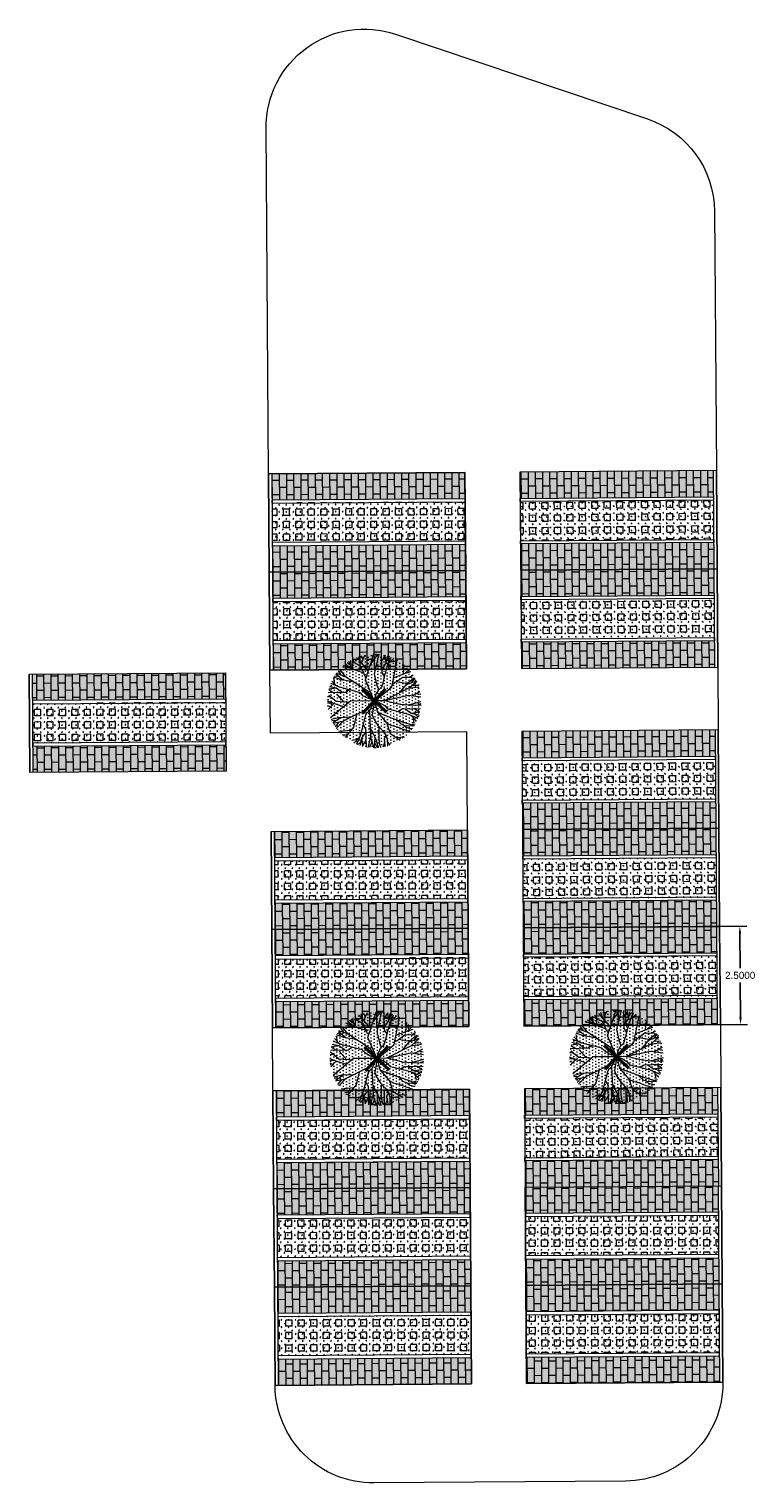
# Model space of a CAD drawing. Extents: x 6601440 to 6601733, y 5738487 to 5738717.
# Tile 120 of 129: x 6601652 to 6601671, y 5738593 to 5738630. Entities that reach past the tile are written whole.
import ezdxf
from ezdxf.lldxf.tags import DXFTag

# ---------------------------------------------------------------- set-up
doc = ezdxf.new("R2010")
doc.units = 0
doc.header["$PDSIZE"] = 0.75
doc.layers.get('0').update_dxf_attribs({"linetype": 'CONTINUOUS'})
doc.layers.get('Defpoints').update_dxf_attribs({"linetype": 'CONTINUOUS'})
for name, color, linetype, lineweight in [('0_ZT_KRAWĘŻNIK_drogowy', 11, 'CONTINUOUS', 15), ('0_ZT_KRAWĘŻNIK_obrzeże', 42, 'CONTINUOUS', 5), ('0_ZT_MP', 7, 'CONTINUOUS', 5), ('0_ZT_POSADZKA geokrata', 7, 'CONTINUOUS', 0), ('0_ZT_ZIELEŃ drzewa', 7, 'CONTINUOUS', 30)]:
    doc.layers.add(name, color=color, linetype=linetype, lineweight=lineweight)
doc.layers.add('0_ZT_MP kostka', color=7, linetype='CONTINUOUS', lineweight=5, true_color=0xadadad)
doc.layers.add('0_ZT_MP szary', color=7, linetype='CONTINUOUS', lineweight=5, true_color=0x636466, transparency=0.75)
doc.layers.add('0_ZT_MP zieleń', color=7, linetype='CONTINUOUS', lineweight=5, true_color=0x1b6b00, transparency=0.6)
doc.styles.add('APLUS', font='arial.ttf', dxfattribs={"width": 0.6})
doc.styles.get("Standard").update_dxf_attribs({"font": 'arial.ttf'})
tags = doc.linetypes.add('DASH', pattern=[15, 10, -5]).pattern_tags.tags
tags[6:7] = [DXFTag(74, 4), DXFTag(75, 0), DXFTag(340, '0'), DXFTag(46, 0.0), DXFTag(50, 0.0), DXFTag(44, 0.0), DXFTag(45, 0.0)]
tags[4:5] = [DXFTag(74, 4), DXFTag(75, 0), DXFTag(340, '0'), DXFTag(46, 0.0), DXFTag(50, 0.0), DXFTag(44, 0.0), DXFTag(45, 0.0)]
doc.dimstyles.get("Standard").update_dxf_attribs({"dimtxt": 0.18, "dimasz": 0.18, "dimexe": 0.18, "dimexo": 0.0625, "dimgap": 0.09, "dimtad": 0, "dimtih": 1, "dimtoh": 1, "dimdec": 4, "dimzin": 0, "dimdsep": 46, "dimtxsty": 'Standard', "dimcen": 0.09, "dimadec": 0, "dimazin": 0, "dimtfac": 1, "dimtdec": 4, "dimtofl": 0, "dimtmove": 0, "dimatfit": 3, "dimfxl": 1, "dimtolj": 1, "dimtzin": 0, "dimarcsym": 0})
pattern_1 = [(0, (6600242.874406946, 5738475.174311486), (0, 0.18288), []), (90, (6600242.874406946, 5738475.174311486), (-0.18288, 0.18288), [0.18288, -0.18288])]
pattern_2 = [(180, (-6600242.874406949, -5738475.174311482), (-1.036113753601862e-16, -0.18288), []), (270, (-6600242.874406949, -5738475.174311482), (0.1828799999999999, -0.1828800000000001), [0.18288, -0.18288])]

# ---------------------------------------------------------------- blocks, each defined once
blk = doc.blocks.new('A$C4e215f69')
at = {"layer": '0_ZT_MP kostka', "transparency": 33554687}
h = blk.add_hatch(dxfattribs=at)
h.set_pattern_fill('AR-B816', color=256, scale=0.0009, style=0)
h.set_pattern_definition(pattern_1)
h.paths.add_polyline_path([(-9.313225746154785e-10, 4.920000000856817), (0.6699999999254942, 4.920000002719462), (0.6699999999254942, 1.862645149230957e-09), (-1.862645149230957e-09, 0)])
h = blk.add_hatch(dxfattribs=at)
h.set_pattern_fill('AR-B816', color=256, scale=0.0009, style=0)
h.set_pattern_definition(pattern_1)
h.paths.add_polyline_path([(1.830000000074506, 4.920000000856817), (2.500000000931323, 4.920000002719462), (2.500000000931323, 1.862645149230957e-09), (1.829999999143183, 0)])
at = {"layer": '0_ZT_MP szary'}
for points in [[(0, 4.920000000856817), (0.6700000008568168, 4.920000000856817), (0.6699999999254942, 9.313225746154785e-10), (0, 0)], [(1.830000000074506, 4.920000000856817), (2.500000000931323, 4.920000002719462), (2.500000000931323, 1.862645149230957e-09), (1.829999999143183, 0)]]:
    blk.add_hatch(color=256, dxfattribs=at).paths.add_polyline_path(points)
at = {"layer": '0_ZT_MP zieleń', "transparency": 33554687}
h = blk.add_hatch(dxfattribs=at)
h.set_pattern_fill('GRASS', color=256, scale=0.005000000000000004, style=0)
h.set_pattern_definition([(90, (-6599964.761637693, -5738418.073498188), (-0.08980256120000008, 0.08980256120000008), [0.02381250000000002, -0.1557926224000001]), (45, (-6599964.761637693, -5738418.073498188), (-0.08980256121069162, 0.08980256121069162), [0.02381250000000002, -0.1031875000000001]), (135, (-6599964.761637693, -5738418.073498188), (-0.08980256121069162, -0.08980256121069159), [0.02381250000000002, -0.1031875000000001])])
h.paths.add_polyline_path([(1.75, 4.920000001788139), (0.7500000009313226, 4.920000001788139), (0.7500000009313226, 9.313225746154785e-10), (1.749999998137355, 9.313225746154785e-10)])
at = {"layer": '0_ZT_POSADZKA geokrata', "transparency": 33554687}
h = blk.add_hatch(dxfattribs=at)
h.set_pattern_fill('SQUARE', color=256, scale=0.05000000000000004, angle=359.766, style=0)
h.set_pattern_definition([(359.766, (-6599964.761637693, -5738418.073498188), (0.0006483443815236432, 0.158748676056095), [0.1587500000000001, -0.1587500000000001]), (89.76599999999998, (-6599964.761637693, -5738418.073498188), (-0.158748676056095, 0.000648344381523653), [0.1587500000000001, -0.1587500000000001])])
h.paths.add_polyline_path([(0.7500000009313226, 9.313225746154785e-10), (1.749999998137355, 9.313225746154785e-10), (1.75, 4.920000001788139), (0.7500000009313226, 4.920000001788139)])
at = {"linetype": 'DASH', "lineweight": 0, "ltscale": 0.03}
blk.add_lwpolyline([(2.500000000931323, 1.862645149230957e-09), (0, 0), (0, 5.000000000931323), (2.5, 5.000000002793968)], close=True, dxfattribs=at)
at = {"layer": '0_ZT_KRAWĘŻNIK_obrzeże', "transparency": 33554687}
for points in [[(2.5, 5.000000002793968), (0, 5.000000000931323)], [(2.500000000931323, 4.920000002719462), (0, 4.920000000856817)], [(0.6700000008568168, 4.920000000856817), (0.6699999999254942, 9.313225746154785e-10), (0.7500000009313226, 9.313225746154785e-10), (0.7500000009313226, 4.920000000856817), (0.6700000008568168, 4.920000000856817)], [(1.75, 4.920000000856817), (1.749999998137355, 9.313225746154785e-10), (1.829999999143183, 0), (1.830000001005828, 4.920000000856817), (1.75, 4.920000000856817)]]:
    blk.add_lwpolyline(points, dxfattribs=at)
blk = doc.blocks.new('A$C528fa404')
at = {"layer": '0_ZT_ZIELEŃ drzewa', "lineweight": 13, "true_color": 0x33cc00}
h = blk.add_hatch(dxfattribs=at)
h.set_pattern_fill('DOTS', color=82, scale=0.05, style=0)
h.set_pattern_definition([(0, (-6600136.145788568, -5737018.891151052), (0.0396875, 0.079375), [0, -0.079375])])
edge = h.paths.add_edge_path()
edge.add_ellipse((-9.126961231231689e-07, 3.096833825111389e-05), major_axis=(0.04694413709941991, -1.193142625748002), ratio=0.9999999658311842, start_angle=269.4341608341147, end_angle=629.4341608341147)
at = {"lineweight": 0}
for p, q in [((0.003749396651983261, 0.5933072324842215), (-0.4234093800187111, 1.116506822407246)), ((-0.05930761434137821, 1.032563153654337), (-0.2058853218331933, 1.176213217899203)), ((-0.1403768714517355, 1.112011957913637), (-0.1156187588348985, 1.188486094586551)), ((-0.05930761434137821, 1.032563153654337), (0.002724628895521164, 1.194093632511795)), ((-0.04585797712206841, 1.081033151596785), (-0.05113548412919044, 1.193001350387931)), ((-0.008872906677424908, 0.9666525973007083), (0.1507753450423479, 1.15271838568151)), ((0.1044388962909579, 1.098711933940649), (0.1116709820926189, 1.188863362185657)), ((0.221366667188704, 0.7309480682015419), (0.2146111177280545, 1.174652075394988)), ((0.2986703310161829, 1.156140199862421), (0.2168227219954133, 1.029345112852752)), ((0.3291432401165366, 0.9640764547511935), (0.3063084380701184, 1.154139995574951)), ((0.3291432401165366, 0.9640764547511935), (0.3683608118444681, 1.135857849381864)), ((-0.6666625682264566, 0.5296848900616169), (-0.9278048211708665, 0.7516777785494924)), ((-0.8533596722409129, 0.6883928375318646), (-0.8639086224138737, 0.8243224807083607)), ((-0.762906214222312, 0.8288477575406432), (-0.8184704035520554, 0.8694564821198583)), ((-0.74556131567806, 0.5967542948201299), (-0.7692197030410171, 0.9133192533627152)), ((-0.512301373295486, 0.7976163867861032), (-0.6899540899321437, 0.9745860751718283)), ((-0.5411093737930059, 0.9142774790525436), (-0.6497840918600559, 1.001816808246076)), ((-0.5204209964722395, 0.8173257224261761), (-0.5699222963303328, 1.049308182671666)), ((-0.4173645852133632, 0.849719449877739), (-0.5525133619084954, 1.058578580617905)), ((-0.2139198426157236, 0.1906009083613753), (-0.512301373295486, 0.7976163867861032)), ((-0.4907995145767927, 0.9632059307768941), (-0.4974446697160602, 1.085545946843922)), ((-0.4193743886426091, 0.9022058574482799), (-0.4676668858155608, 1.100873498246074)), ((-0.4071861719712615, 0.5837737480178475), (-0.4193743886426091, 0.9022058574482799)), ((-0.1463039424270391, 0.7770976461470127), (-0.05930761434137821, 1.032563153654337)), ((-0.02455045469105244, 0.75329321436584), (-0.008872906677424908, 0.9666525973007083)), ((-0.01768189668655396, 0.7070354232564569), (-0.02455045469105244, 0.75329321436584)), ((-0.02353800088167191, 0.7670731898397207), (0.1913550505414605, 0.9543705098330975)), ((0.2216020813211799, 0.3747100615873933), (0.3548886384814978, 0.8823984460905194)), ((0.2238037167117, 0.8128113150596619), (0.3291432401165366, 0.9640764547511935)), ((0.3548886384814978, 0.8823984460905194), (0.4502817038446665, 1.105941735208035)), ((0.3835026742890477, 0.9494539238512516), (0.515050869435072, 1.077302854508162)), ((0.4364984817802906, 1.000960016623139), (0.5750692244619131, 1.024632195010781)), ((0.4907986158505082, 0.5257119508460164), (0.5421973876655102, 0.8402055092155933)), ((0.5337242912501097, 0.7883671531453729), (0.6899573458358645, 0.9745824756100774)), ((0.5421973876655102, 0.8402055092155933), (0.6122842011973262, 1.025165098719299)), ((0.6206059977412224, 0.8919229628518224), (0.6413516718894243, 1.007234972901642)), ((0.6215053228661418, 0.7249461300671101), (0.8136393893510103, 0.8739774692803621)), ((0.6319930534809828, 0.7435026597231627), (0.7077242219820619, 0.961757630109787)), ((0.6644899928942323, 0.8371593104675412), (0.7769295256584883, 0.9067680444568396)), ((0.7088795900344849, 0.2593313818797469), (0.9022113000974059, 0.7822113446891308)), ((-0.9444847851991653, 0.3335660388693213), (-1.133123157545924, 0.3766301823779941)), ((-1.043635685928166, 0.3562013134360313), (-1.113436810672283, 0.4313701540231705)), ((-0.8628092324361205, 0.3593113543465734), (-1.101440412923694, 0.4611426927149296)), ((-0.9298622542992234, 0.3879254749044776), (-1.069313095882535, 0.5314107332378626)), ((-0.981368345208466, 0.4409212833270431), (-1.005040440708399, 0.5794895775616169)), ((-0.3433605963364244, 0.4539299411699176), (-0.6666625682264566, 0.5296848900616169)), ((-0.04360816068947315, 0.6513110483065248), (-0.01768189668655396, 0.7070354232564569)), ((-0.001445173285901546, 0.005648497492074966), (0.003749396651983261, 0.5933072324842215)), ((0.2004095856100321, 0.3441909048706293), (0.2216020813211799, 0.3747100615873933)), ((0.2212150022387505, 0.7295572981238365), (0.221366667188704, 0.7309480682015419)), ((0.2837677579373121, 0.6241197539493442), (0.2212150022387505, 0.7295572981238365)), ((0.2504801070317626, 0.1594029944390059), (0.6215053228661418, 0.7249461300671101)), ((0.806790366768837, 0.524135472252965), (0.8950058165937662, 0.5831589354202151)), ((0.8300700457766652, 0.5870982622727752), (0.9436375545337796, 0.7316999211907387)), ((0.8902689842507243, 0.343860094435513), (1.007578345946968, 0.5591403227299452)), ((0.8950058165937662, 0.5831589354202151), (0.9768919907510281, 0.6866700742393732)), ((0.8950058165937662, 0.5831589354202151), (1.006170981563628, 0.6430015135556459)), ((0.8959692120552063, 0.5843758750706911), (1.036512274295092, 0.5928491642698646)), ((0.969787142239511, 0.3200948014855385), (1.108446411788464, 0.4440326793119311)), ((0.9735291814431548, 0.4966561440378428), (1.064986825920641, 0.5400255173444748)), ((1.010332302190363, 0.3498673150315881), (1.129059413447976, 0.3886384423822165)), ((-0.9223966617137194, -0.008809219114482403), (-1.194004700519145, 0.01219382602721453)), ((-0.9430721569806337, 0.09722066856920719), (-1.193841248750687, 0.02323079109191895)), ((-1.057167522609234, 0.001612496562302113), (-1.19242599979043, -0.06254214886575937)), ((-1.038154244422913, 0.06916670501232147), (-1.186834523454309, 0.1312520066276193)), ((-0.9218762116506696, 0.09948485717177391), (-1.180905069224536, 0.1768312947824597)), ((-0.7113588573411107, 0.2257893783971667), (-1.173864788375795, 0.2187467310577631)), ((-0.9444847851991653, 0.3335660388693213), (-1.15354841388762, 0.3084481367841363)), ((-1.146211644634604, 0.3093291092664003), (-1.00975589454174, 0.2212454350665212)), ((-0.6837898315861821, 0.1090787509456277), (-0.9694869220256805, -0.03207543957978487)), ((-0.7932195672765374, 0.2282240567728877), (-0.9444847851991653, 0.3335660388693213)), ((-0.2460395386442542, 0.1267181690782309), (-0.9218762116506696, 0.09948485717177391)), ((-0.3551207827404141, 0.2260223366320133), (-0.8628092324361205, 0.3593113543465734)), ((-0.7099680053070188, 0.2256352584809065), (-0.7113588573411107, 0.2257893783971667)), ((-0.6045280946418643, 0.2881905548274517), (-0.7099680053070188, 0.2256352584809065)), ((-0.4689946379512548, 0.009991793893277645), (-0.6244667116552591, -0.08929456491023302)), ((-0.3509669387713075, 0.05473411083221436), (-0.4689946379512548, 0.009991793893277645)), ((-0.3245992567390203, 0.2048323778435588), (-0.3551207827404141, 0.2260223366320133)), ((-0.001312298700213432, -0.007567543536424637), (-0.3509669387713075, 0.05473411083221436)), ((-0.2707442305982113, 0.139772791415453), (-0.3245992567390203, 0.2048323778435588)), ((-0.1549685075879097, 0.07447431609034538), (-0.2707442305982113, 0.139772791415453)), ((0.0006190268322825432, 0.005797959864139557), (-0.2139198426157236, 0.1906009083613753)), ((-0.02230511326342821, 0.006650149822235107), (-0.1549685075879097, 0.07447431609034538)), ((-0.03232137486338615, -0.01363217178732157), (-0.004889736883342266, 0.003152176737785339)), ((-0.02230511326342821, 0.006650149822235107), (-0.005561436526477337, 0.00168115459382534)), ((-0.01238523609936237, 0.002838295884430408), (0.3572198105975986, -0.4457913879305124)), ((-0.0005545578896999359, 0.005804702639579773), (0.2504801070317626, 0.1594029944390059)), ((0.005354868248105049, 0.002257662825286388), (0.5367393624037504, 0.2231837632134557)), ((0.008918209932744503, -0.005347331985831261), (0.07005161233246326, 0.1745576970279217)), ((0.07005161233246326, 0.1745576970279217), (0.1353524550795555, 0.2903359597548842)), ((0.1353524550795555, 0.2903359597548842), (0.2004095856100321, 0.3441909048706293)), ((0.5367393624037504, 0.2231837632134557), (1.198342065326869, 0.002508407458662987)), ((0.6077743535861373, 0.1994909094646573), (0.6506724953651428, 0.243501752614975)), ((0.6506724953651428, 0.243501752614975), (0.6963571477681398, 0.2534954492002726)), ((0.6963571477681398, 0.2534954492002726), (0.8902689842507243, 0.343860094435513)), ((0.761814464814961, 0.1481100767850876), (0.969787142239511, 0.3200948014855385)), ((0.9381297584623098, 0.08929897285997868), (1.192511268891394, -0.1084182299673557)), ((0.969787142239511, 0.3200948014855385), (1.17239208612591, 0.2264987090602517)), ((1.072831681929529, 0.2724914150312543), (1.147002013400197, 0.3319605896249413)), ((1.149788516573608, 0.01870184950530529), (1.195937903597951, -0.06624450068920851)), ((-0.9694869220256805, -0.03207543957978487), (-1.190622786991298, -0.09059207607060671)), ((-1.119965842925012, -0.1267721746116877), (-1.18341444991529, -0.1591085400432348)), ((-1.055122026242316, -0.2540508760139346), (-1.176127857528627, -0.206168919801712)), ((-1.055122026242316, -0.2540508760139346), (-1.162720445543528, -0.2717709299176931)), ((-0.9785454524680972, -0.3216095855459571), (-1.14843310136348, -0.3269193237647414)), ((-1.053035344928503, -0.3246777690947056), (-1.128859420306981, -0.3891623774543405)), ((-0.9582247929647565, -0.107018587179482), (-1.119965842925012, -0.1267721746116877)), ((-0.9730173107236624, -0.2414935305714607), (-1.055122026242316, -0.2540508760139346)), ((-0.8698292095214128, -0.2889839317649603), (-0.9785454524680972, -0.3216095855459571)), ((-0.8698292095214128, -0.2889839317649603), (-0.9730173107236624, -0.2414935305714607)), ((-0.7599327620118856, -0.1091219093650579), (-0.9582247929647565, -0.107018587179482)), ((-0.7556043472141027, -0.2062766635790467), (-0.8698292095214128, -0.2889839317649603)), ((-0.5670892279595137, -0.3143087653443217), (-0.8325674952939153, -0.3982106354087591)), ((-0.6487872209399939, -0.1109898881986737), (-0.7599327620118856, -0.1091219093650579)), ((-0.6244667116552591, -0.08929456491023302), (-0.7556043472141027, -0.2062766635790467)), ((-0.5670892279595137, -0.3143087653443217), (-0.6198309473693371, -0.4183266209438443)), ((-0.2880243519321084, -0.07702898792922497), (-0.5670892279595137, -0.3143087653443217)), ((-0.2880243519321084, -0.07702898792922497), (-0.4284880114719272, -0.4281128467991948)), ((-0.206433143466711, -0.3506980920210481), (-0.3397197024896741, -0.8583864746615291)), ((-0.03232137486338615, -0.01363217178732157), (-0.2880243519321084, -0.07702898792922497)), ((-0.1852407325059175, -0.3201764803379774), (-0.206433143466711, -0.3506980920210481)), ((-0.1201835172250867, -0.2663239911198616), (-0.1852407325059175, -0.3201764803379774)), ((-0.05488267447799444, -0.1505457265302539), (-0.1201835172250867, -0.2663239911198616)), ((0.01261859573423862, -0.2646640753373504), (-0.08509253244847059, -0.6512695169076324)), ((0.008918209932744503, -0.005347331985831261), (-0.05488267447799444, -0.1505457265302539)), ((-0.03246218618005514, -0.01346499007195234), (-0.005356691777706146, -0.002195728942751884)), ((-0.001562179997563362, -0.007588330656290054), (-0.001544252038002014, -0.005560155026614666)), ((0.005559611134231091, -0.001619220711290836), (0.1701349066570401, -0.0504599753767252)), ((0.007905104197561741, -0.004959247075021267), (0.01261859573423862, -0.2646640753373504)), ((0.01261859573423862, -0.2646640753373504), (0.1374390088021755, -0.868169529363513)), ((0.01261859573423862, -0.2646640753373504), (0.3168801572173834, -0.8687499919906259)), ((0.1701349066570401, -0.0504599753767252), (0.2859131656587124, -0.1157608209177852)), ((0.3972557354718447, -0.0676886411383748), (0.2859131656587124, -0.1157608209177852)), ((0.2859131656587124, -0.1157608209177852), (0.339768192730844, -0.180820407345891)), ((0.339768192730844, -0.180820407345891), (0.3702897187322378, -0.2020103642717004)), ((0.3702897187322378, -0.2020103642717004), (0.8779756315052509, -0.3352970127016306)), ((0.692012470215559, -0.00526716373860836), (0.3972557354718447, -0.0676886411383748)), ((0.6196970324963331, -0.2641785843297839), (0.7251344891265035, -0.2016233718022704)), ((1.190413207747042, -0.1279814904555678), (0.692012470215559, -0.00526716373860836)), ((0.7251344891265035, -0.2016233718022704), (0.7265253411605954, -0.2017774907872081)), ((0.7265253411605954, -0.2017774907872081), (1.18077892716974, -0.1948602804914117)), ((0.8083885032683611, -0.2042120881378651), (0.959653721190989, -0.3095540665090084)), ((0.8779756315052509, -0.3352970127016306), (1.112839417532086, -0.4355214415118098)), ((0.9450311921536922, -0.3639135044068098), (1.082443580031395, -0.5053006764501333)), ((0.959653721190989, -0.3095540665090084), (1.161546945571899, -0.2852967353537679)), ((0.959653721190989, -0.3095540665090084), (1.142804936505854, -0.3513652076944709)), ((1.161380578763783, -0.2853171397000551), (1.024922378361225, -0.1972335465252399)), ((1.05880462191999, -0.3321893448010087), (1.12505919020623, -0.4035387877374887)), ((-0.8325674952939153, -0.3982106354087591), (-0.99843196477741, -0.6548953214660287)), ((-0.9246088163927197, -0.6916817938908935), (-0.9505733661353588, -0.7226065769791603)), ((-0.9308615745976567, -0.5503267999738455), (-0.9216239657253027, -0.7591817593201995)), ((-0.7229906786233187, -0.7289312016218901), (-0.7819796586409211, -0.902356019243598)), ((-0.6577543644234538, -0.5540113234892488), (-0.7229906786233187, -0.7289312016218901)), ((-0.6198309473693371, -0.4183266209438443), (-0.6577543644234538, -0.5540113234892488)), ((-0.5822181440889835, -0.6608790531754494), (-0.6255436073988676, -0.7560760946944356)), ((-0.47425920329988, -0.5546749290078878), (-0.5822181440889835, -0.6608790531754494)), ((-0.4284880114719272, -0.4281128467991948), (-0.551242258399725, -0.767536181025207)), ((-0.2685988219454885, -0.6001077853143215), (-0.2060460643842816, -0.7055453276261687)), ((-0.2060460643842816, -0.7055453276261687), (-0.2062001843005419, -0.7069361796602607)), ((-0.2062001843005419, -0.7069361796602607), (-0.1990192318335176, -1.17832401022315)), ((-0.08509253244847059, -0.6512695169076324), (-0.1061283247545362, -0.8723510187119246)), ((0.2096946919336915, -0.6559408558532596), (0.4563521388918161, -0.8576994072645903)), ((0.3572198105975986, -0.4457913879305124), (1.040417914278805, -0.5859930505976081)), ((0.4305722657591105, -0.4608435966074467), (0.4456721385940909, -0.5204193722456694)), ((0.488135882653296, -0.5632645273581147), (0.4398551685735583, -0.8442033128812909)), ((0.4456721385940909, -0.5204193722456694), (0.4802181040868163, -0.5519405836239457)), ((0.4802181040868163, -0.5519405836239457), (0.6028357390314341, -0.727250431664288)), ((0.5896424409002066, -0.4934875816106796), (0.6835681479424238, -0.7464859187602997)), ((0.6028357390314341, -0.727250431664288), (0.5966031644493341, -0.9723366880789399)), ((0.9965372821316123, -0.4169093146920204), (1.020209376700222, -0.5554776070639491)), ((-0.7685387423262, -0.862843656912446), (-0.8011710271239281, -0.8853613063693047)), ((-0.6724202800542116, -0.806769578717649), (-0.7213962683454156, -0.9514845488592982)), ((-0.7091076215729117, -0.9151766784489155), (-0.6993599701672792, -0.9677964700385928)), ((-0.6255436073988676, -0.7560760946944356), (-0.6724202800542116, -0.806769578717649)), ((-0.6255436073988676, -0.7560760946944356), (-0.6388942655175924, -1.008734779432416)), ((-0.551242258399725, -0.767536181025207), (-0.6310366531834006, -1.013668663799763)), ((-0.6031175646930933, -0.9275482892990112), (-0.5883741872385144, -1.039011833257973)), ((-0.4213295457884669, -0.976948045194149), (-0.5599002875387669, -1.000620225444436)), ((-0.3683337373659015, -0.9254419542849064), (-0.5213870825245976, -1.074189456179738)), ((-0.3397197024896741, -0.8583864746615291), (-0.4460629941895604, -1.107588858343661)), ((-0.3366096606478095, -1.039212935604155), (-0.4208309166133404, -1.117419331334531)), ((-0.3139767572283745, -0.9400645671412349), (-0.359781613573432, -1.140713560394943)), ((-0.2086347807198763, -0.7887993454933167), (-0.3139767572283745, -0.9400645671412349)), ((-0.3139767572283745, -0.9400645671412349), (-0.2874886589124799, -1.160511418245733)), ((-0.2897399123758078, -1.14178897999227), (-0.2016537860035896, -1.005333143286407)), ((-0.1061283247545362, -0.8723510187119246), (-0.1185461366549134, -1.188640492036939)), ((-0.1154543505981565, -1.106452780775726), (-0.1153026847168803, -1.10506201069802)), ((-0.1153026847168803, -1.10506201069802), (-0.0755301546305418, -1.191910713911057)), ((-0.1061283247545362, -0.8723510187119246), (-0.02323504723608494, -1.193808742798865)), ((0.1374390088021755, -0.868169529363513), (0.09419801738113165, -1.189777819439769)), ((0.1250878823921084, -0.9600350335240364), (0.2356038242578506, -1.169497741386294)), ((0.1851397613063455, -1.073849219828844), (0.1609478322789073, -1.182339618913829)), ((0.3168801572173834, -0.8687499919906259), (0.3540813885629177, -1.140328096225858)), ((0.32770801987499, -0.8871142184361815), (0.4987881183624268, -1.084866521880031)), ((0.3925675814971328, -0.9620857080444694), (0.3975577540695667, -1.124380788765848)), ((0.4156961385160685, -0.8244428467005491), (0.5088049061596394, -1.080204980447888)), ((0.4563521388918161, -0.8576994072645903), (0.5857032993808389, -1.01603243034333)), ((0.4619360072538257, -0.951462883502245), (0.574616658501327, -1.046681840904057)), ((0.5984127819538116, -0.9012013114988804), (0.6612423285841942, -0.9923213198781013)), ((0.6835681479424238, -0.7464859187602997), (0.7443563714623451, -0.931746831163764)), ((0.6835681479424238, -0.7464859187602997), (0.9134573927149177, -0.7676027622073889)), ((0.7037607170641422, -0.7925580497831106), (0.7923768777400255, -0.8914187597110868)), ((0.7966028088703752, -0.7568685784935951), (0.8339083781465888, -0.8528740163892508))]:
    blk.add_line(p, q, dxfattribs=at)
at = {"lineweight": 40}
for points in [[(0.3087033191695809, -0.2910365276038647), (-0.3087033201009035, 0.2910365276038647)], [(-0.2910365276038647, -0.3087033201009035), (0.2910365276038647, 0.3087033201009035)]]:
    blk.add_lwpolyline(points, dxfattribs=at)
at = {"lineweight": 0}
blk.add_ellipse((-9.126961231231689e-07, 3.096833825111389e-05), major_axis=(-0.003253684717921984, -0.004801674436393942), ratio=0.999999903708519, start_param=5.337381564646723, end_param=11.62056687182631, dxfattribs=at)
at = {"lineweight": 0, "style": 'APLUS', "text_generation_flag": 6, "flags": 9}
for p, height, rotation, width in [((-0.07345035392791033, 0.0602448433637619), 2.854743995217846e-05, 1.612870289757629, 0.7999816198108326), ((0.1415525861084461, -0.1146320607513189), 5.475362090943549e-05, 181.9491592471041, 0.7999986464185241)]:
    blk.add_attdef('ESTCODE', p, '', height=height, rotation=rotation, dxfattribs=dict(at, width=width))
blk = doc.blocks.new('A$C877d8f31')
at = {"layer": '0_ZT_MP kostka', "transparency": 33554687}
h = blk.add_hatch(dxfattribs=at)
h.set_pattern_fill('AR-B816', color=256, scale=0.0009, angle=180, style=0)
h.set_pattern_definition(pattern_2)
h.paths.add_polyline_path([(-1.830000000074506, -4.920000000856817), (-2.500000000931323, -4.920000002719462), (-2.500000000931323, -1.862645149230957e-09), (-1.829999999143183, 0)])
h = blk.add_hatch(dxfattribs=at)
h.set_pattern_fill('AR-B816', color=256, scale=0.0009, angle=180, style=0)
h.set_pattern_definition(pattern_2)
h.paths.add_polyline_path([(9.313225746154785e-10, -4.920000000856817), (-0.6699999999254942, -4.920000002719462), (-0.6699999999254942, -1.862645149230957e-09), (1.862645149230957e-09, 0)])
at = {"layer": '0_ZT_MP szary', "true_color": 0x139b48}
for points in [[(-1.830000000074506, -4.920000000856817), (-2.500000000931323, -4.920000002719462), (-2.500000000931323, -1.862645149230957e-09), (-1.829999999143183, 0)], [(0, -4.920000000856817), (-0.6700000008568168, -4.920000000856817), (-0.6699999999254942, -9.313225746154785e-10), (0, 0)]]:
    blk.add_hatch(color=114, dxfattribs=at).paths.add_polyline_path(points)
at = {"layer": '0_ZT_MP zieleń', "transparency": 33554687}
h = blk.add_hatch(dxfattribs=at)
h.set_pattern_fill('GRASS', color=256, scale=0.005000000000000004, angle=180, style=0)
h.set_pattern_definition([(270, (6599964.761637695, 5738418.073498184), (0.08980256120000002, -0.08980256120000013), [0.02381250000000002, -0.1557926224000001]), (225, (6599964.761637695, 5738418.073498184), (0.08980256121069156, -0.08980256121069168), [0.02381250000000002, -0.1031875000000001]), (314.9999999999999, (6599964.761637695, 5738418.073498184), (0.08980256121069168, 0.08980256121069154), [0.02381250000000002, -0.1031875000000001])])
h.paths.add_polyline_path([(-1.75, -4.920000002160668), (-0.7500000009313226, -4.920000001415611), (-0.7500000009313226, -5.587934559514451e-10), (-1.749999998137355, -1.303851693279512e-09)])
at = {"layer": '0_ZT_POSADZKA geokrata', "transparency": 33554687}
h = blk.add_hatch(dxfattribs=at)
h.set_pattern_fill('SQUARE', color=256, scale=0.05000000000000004, angle=539.766, style=0)
h.set_pattern_definition([(179.7659999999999, (6599964.761637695, 5738418.073498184), (-0.0006483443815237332, -0.158748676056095), [0.1587500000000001, -0.1587500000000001]), (269.7659999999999, (6599964.761637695, 5738418.073498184), (0.158748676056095, -0.000648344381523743), [0.1587500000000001, -0.1587500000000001])])
h.paths.add_polyline_path([(-0.7500000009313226, -5.587930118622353e-10), (-1.749999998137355, -1.303852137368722e-09), (-1.75, -4.920000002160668), (-0.7500000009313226, -4.920000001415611)])
at = {"linetype": 'DASH', "lineweight": 0, "ltscale": 0.03}
blk.add_lwpolyline([(-2.500000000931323, -1.862645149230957e-09), (0, 0), (0, -5.000000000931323), (-2.5, -5.000000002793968)], close=True, dxfattribs=at)
at = {"layer": '0_ZT_KRAWĘŻNIK_obrzeże', "transparency": 33554687}
for points in [[(-1.75, -4.920000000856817), (-1.749999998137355, -9.313225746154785e-10), (-1.829999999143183, 0), (-1.830000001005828, -4.920000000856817), (-1.75, -4.920000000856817)], [(-0.6700000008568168, -4.920000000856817), (-0.6699999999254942, -9.313225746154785e-10), (-0.7500000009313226, -9.313225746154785e-10), (-0.7500000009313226, -4.920000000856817), (-0.6700000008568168, -4.920000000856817)], [(-2.500000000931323, -4.920000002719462), (0, -4.920000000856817)], [(-2.5, -5.000000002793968), (0, -5.000000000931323)]]:
    blk.add_lwpolyline(points, dxfattribs=at)
blk = doc.blocks.new('*D31')
at = {"color": 0, "lineweight": -2, "transparency": 16777216}
for p, q in [((6601664.836186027, 5738607.208351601), (6601670.468158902, 5738607.248484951)), ((6601670.289446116, 5738607.067206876), (6601670.29578805, 5738606.177233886)), ((6601670.304695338, 5738604.927260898), (6601670.298353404, 5738605.817233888)), ((6601664.854000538, 5738604.708414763), (6601670.485973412, 5738604.748548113))]:
    blk.add_line(p, q, dxfattribs=at)
at = {"color": 0, "transparency": 16777216}
for points in [[(6601670.319445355, 5738607.067420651), (6601670.259446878, 5738607.066993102), (6601670.288163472, 5738607.247202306)], [(6601670.334694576, 5738604.927474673), (6601670.2746961, 5738604.927047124), (6601670.305977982, 5738604.747265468)]]:
    blk.add_solid(points, dxfattribs=at)
at = {"layer": 'Defpoints', "color": 0, "transparency": 16777216}
for p in [(6601664.773687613, 5738607.207906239), (6601670.288163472, 5738607.247202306), (6601664.791502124, 5738604.707969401)]:
    blk.add_point(p, dxfattribs=at)
at = {"color": 0, "transparency": 16777216, "insert": (6601670.297070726, 5738605.997233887), "char_height": 0.18, "attachment_point": 5}
blk.add_mtext('\\A1;2.5000', dxfattribs=at)

msp = doc.modelspace()

# ---------------------------------------------------------------- linework, layer by layer
at = {"layer": '0_ZT_KRAWĘŻNIK_drogowy'}
msp.add_lwpolyline([(6601658.456509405, 5738595.562595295), (6601663.456382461, 5738595.598224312), (6601663.402938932, 5738603.098033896), (6601658.403065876, 5738603.062404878), (6601658.391664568, 5738604.662364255), (6601663.391537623, 5738604.697993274), (6601663.338094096, 5738612.197802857), (6601658.338221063, 5738612.162173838), (6601658.326819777, 5738613.762133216), (6601663.326692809, 5738613.797762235), (6601663.291063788, 5738618.797635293), (6601658.291190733, 5738618.762006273), (6601658.228475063, 5738627.562992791, -0.5150338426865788), (6601661.525467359, 5738629.950343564), (6601667.941007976, 5738627.792307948, -0.3201025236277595), (6601669.643888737, 5738625.440586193), (6601669.690901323, 5738618.843240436), (6601664.691028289, 5738618.807611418), (6601664.726657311, 5738613.80773836), (6601669.726530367, 5738613.843367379), (6601669.737931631, 5738612.243408), (6601664.738058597, 5738612.207778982), (6601664.791502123, 5738604.707969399), (6601669.791375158, 5738604.743598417), (6601669.802776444, 5738603.143639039), (6601664.802903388, 5738603.108010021), (6601664.856346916, 5738595.608200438), (6601669.856219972, 5738595.643829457, -0.4142135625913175), (6601667.374097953, 5738593.12607842), (6601660.974260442, 5738593.080473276, -0.4142135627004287), (6601658.456509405, 5738595.562595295)], format="xyb", dxfattribs=at)

# ---------------------------------------------------------------- block references
at = {"layer": '0_ZT_MP', "xscale": -1, "rotation": 270.4082819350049}
for p in [(6601664.708842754, 5738616.30767489), (6601664.726657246, 5738613.807738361), (6601664.755873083, 5738609.707842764), (6601664.773687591, 5738607.207906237), (6601664.7915021, 5738604.707969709), (6601664.820717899, 5738600.608073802)]:
    msp.add_blockref('A$C4e215f69', p, dxfattribs=at)
at = {"layer": '0_ZT_MP'}
for name, p, rotation in [('A$C4e215f69', (6601663.3088783, 5738616.297698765), 90.40828193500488), ('A$C4e215f69', (6601663.326692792, 5738613.797762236), 90.40828193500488), ('A$C4e215f69', (6601657.212580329, 5738611.195034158), 90.40828193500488), ('A$C4e215f69', (6601663.373723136, 5738607.197930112), 90.40828193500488), ('A$C4e215f69', (6601663.391537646, 5738604.697993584), 90.40828193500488), ('A$C4e215f69', (6601663.420753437, 5738600.598097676), 90.40828193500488), ('A$C877d8f31', (6601663.438567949, 5738598.098160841), 270.4082819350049), ('A$C877d8f31', (6601664.820717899, 5738600.608073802), 90.40828193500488), ('A$C877d8f31', (6601664.838532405, 5738598.108137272), 90.40828193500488), ('A$C877d8f31', (6601663.456382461, 5738595.598224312), 270.4082819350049)]:
    msp.add_blockref(name, p, dxfattribs=dict(at, rotation=rotation))
at = {"layer": '0_ZT_ZIELEŃ drzewa', "lineweight": 40, "transparency": 33554687, "rotation": 90.40828193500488}
for p in [(6601660.982453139, 5738612.981036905), (6601661.047297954, 5738603.881267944), (6601667.147143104, 5738603.924735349)]:
    msp.add_blockref('A$C528fa404', p, dxfattribs=at)

# ---------------------------------------------------------------- dimensions: what is measured, and where the dimension line sits
at = {"color": 4}
dim = msp.add_aligned_dim(p1=(6601664.791502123, 5738604.707969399), p2=(6601664.773687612, 5738607.207906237), distance=-5.514615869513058, dimstyle='Standard', dxfattribs=at)
dim.commit()
dim.dimension.update_dxf_attribs({"geometry": '*D31', "text_midpoint": (6601670.297070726, 5738605.997233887)})

doc.saveas('drawing.dxf')
